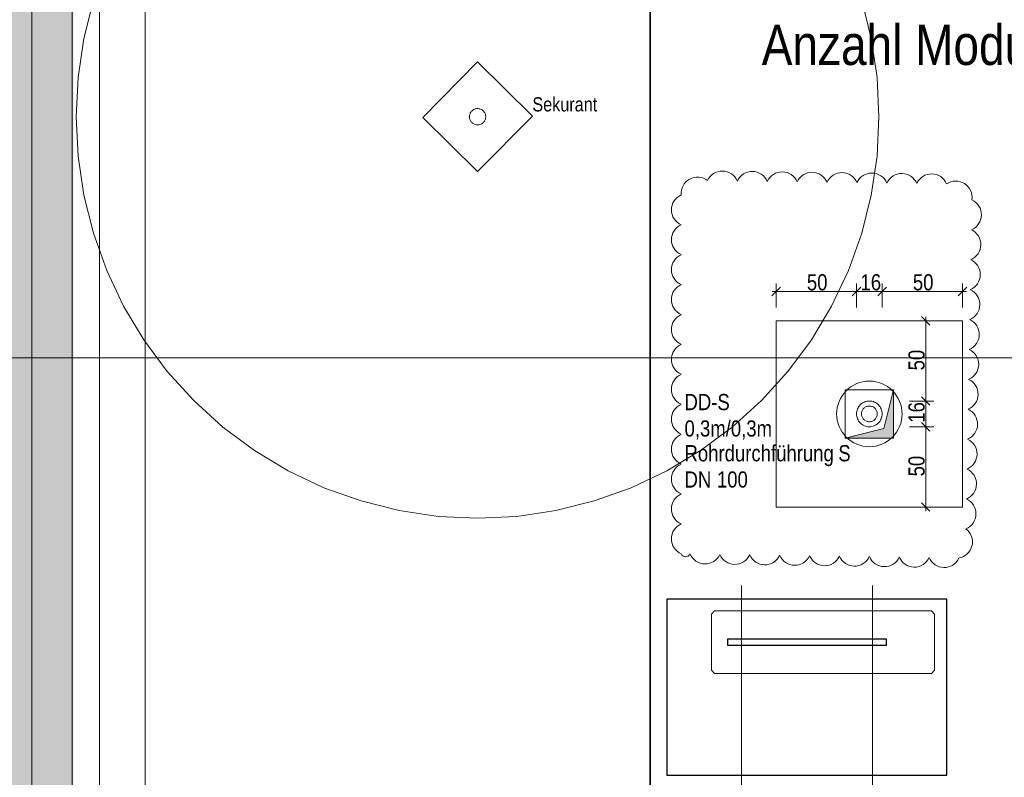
# Model space of a CAD drawing. Extents: x -620 to 300, y 62 to 1112.
# Tile 9 of 45: x -466 to -343, y 497 to 592. Entities that reach past the tile are written whole.
import ezdxf
from ezdxf.lldxf.tags import DXFTag

# ---------------------------------------------------------------- set-up
doc = ezdxf.new("R2010")
doc.units = 0
doc.layers.get('0').update_dxf_attribs({"lineweight": 13})
for name, color, linetype, lineweight, true_color in [('30 -35 Decken- 11 Bodendurchbruch', 7, 'Continuous', 15, 0x599559), ('30 -36 Dächer- 3 Dachbeläge', 9, 'Continuous', 15, 0x808080), ('30 -36 Dächer- 3 Dachbeläge Gründach', 9, 'Continuous', 9, 0x808080), ('70 -72 Beschriftung- 1 Beschriftung allgemein', 7, 'Continuous', 9, 0xff6633), ('70 -76 Bemaßung- 2 Allgemein', 9, 'Continuous', 5, 0x808080), ('70 -77 Revision- 2 Wolken', 7, 'Continuous', 18, 0x944cff), ('E_ST_Tragsystem', 7, 'Continuous', 18, 0x006666), ('iwb_Layout BA_Markierung', 7, 'Continuous', 9, 0xbadcdc), ('Modules', 7, 'Continuous', 25, 0xffa500)]:
    doc.layers.add(name, color=color, linetype=linetype, lineweight=lineweight, true_color=true_color)
for name, color, linetype, lineweight in [('30 -36 Dächer- 9 Sonstiges zur KG360', 7, 'grob-A06DNCB3MF', 9), ('3_Solarbase', 7, 'Continuous', 25), ('70 -71 Achsen- 1 Gebäudeachsen', 7, 'STRICHPUNKT2-A06DNCB4MF', 18), ('E_PV_Aufstellzone', 7, 'grob', 35), ('Keine', 7, 'Continuous', 9)]:
    doc.layers.add(name, color=color, linetype=linetype, lineweight=lineweight)
doc.styles.get("Standard").update_dxf_attribs({"font": 'ARIALN.TTF'})
tags = doc.linetypes.add('grob', pattern=[14, 3, -8, 3]).pattern_tags.tags
tags[8:9] = [DXFTag(74, 4), DXFTag(75, 0), DXFTag(340, '0'), DXFTag(46, 0.0), DXFTag(50, 0.0), DXFTag(44, 0.0), DXFTag(45, 0.0)]
tags[6:7] = [DXFTag(74, 4), DXFTag(75, 0), DXFTag(340, '0'), DXFTag(46, 0.0), DXFTag(50, 0.0), DXFTag(44, 0.0), DXFTag(45, 0.0)]
tags[4:5] = [DXFTag(74, 4), DXFTag(75, 0), DXFTag(340, '0'), DXFTag(46, 0.0), DXFTag(50, 0.0), DXFTag(44, 0.0), DXFTag(45, 0.0)]
tags = doc.linetypes.add('grob-A06DNCB3MF', pattern=[14, 3, -8, 3]).pattern_tags.tags
tags[8:9] = [DXFTag(74, 4), DXFTag(75, 0), DXFTag(340, '0'), DXFTag(46, 0.0), DXFTag(50, 0.0), DXFTag(44, 0.0), DXFTag(45, 0.0)]
tags[6:7] = [DXFTag(74, 4), DXFTag(75, 0), DXFTag(340, '0'), DXFTag(46, 0.0), DXFTag(50, 0.0), DXFTag(44, 0.0), DXFTag(45, 0.0)]
tags[4:5] = [DXFTag(74, 4), DXFTag(75, 0), DXFTag(340, '0'), DXFTag(46, 0.0), DXFTag(50, 0.0), DXFTag(44, 0.0), DXFTag(45, 0.0)]
tags = doc.linetypes.add('STRICHPUNKT2-A06DNCB4MF', pattern=[12.7, 6.35, -3.175, 0, -3.175]).pattern_tags.tags
tags[10:11] = [DXFTag(74, 4), DXFTag(75, 0), DXFTag(340, '0'), DXFTag(46, 0.0), DXFTag(50, 0.0), DXFTag(44, 0.0), DXFTag(45, 0.0)]
tags[8:9] = [DXFTag(74, 4), DXFTag(75, 0), DXFTag(340, '0'), DXFTag(46, 0.0), DXFTag(50, 0.0), DXFTag(44, 0.0), DXFTag(45, 0.0)]
tags[6:7] = [DXFTag(74, 4), DXFTag(75, 0), DXFTag(340, '0'), DXFTag(46, 0.0), DXFTag(50, 0.0), DXFTag(44, 0.0), DXFTag(45, 0.0)]
tags[4:5] = [DXFTag(74, 4), DXFTag(75, 0), DXFTag(340, '0'), DXFTag(46, 0.0), DXFTag(50, 0.0), DXFTag(44, 0.0), DXFTag(45, 0.0)]

# ---------------------------------------------------------------- blocks, each defined once
blk = doc.blocks.new('Polygon-A06DNCAVMF')
at = {"color": 0, "linetype": 'ByBlock', "lineweight": -2, "ltscale": 0.13}
blk.add_solid([(-458.9, 86.61), (-538.63, 86.4), (-458.74, 1083.81), (-538.63, 1083.81)], dxfattribs=at)
blk = doc.blocks.new('Referenz-A06DNCB5MF')
at = {"layer": '30 -35 Decken- 11 Bodendurchbruch', "color": 0, "linetype": 'Continuous', "ltscale": 0.15}
for p, q in [((-362.68, 539.45), (-362.68, 545.45)), ((-362.68, 545.45), (-356.68, 545.45)), ((-356.68, 545.45), (-357.88, 540.65)), ((-356.68, 545.45), (-357.88, 540.65)), ((-356.68, 539.45), (-356.68, 545.45)), ((-357.88, 540.65), (-362.68, 539.45)), ((-357.88, 540.65), (-362.68, 539.45)), ((-362.68, 539.45), (-356.68, 539.45))]:
    blk.add_line(p, q, dxfattribs=at)
blk.add_solid([(-356.68, 545.45), (-356.68, 539.45), (-357.88, 540.65), (-362.68, 539.45)], dxfattribs=at)
at = {"layer": '30 -36 Dächer- 3 Dachbeläge', "color": 0, "linetype": 'Continuous', "ltscale": 0.15}
for p, q in [((-463.98, 376.05), (-463.98, 782.85)), ((-458.98, 767.25), (-458.98, 381.05))]:
    blk.add_line(p, q, dxfattribs=at)
at = {"layer": '30 -36 Dächer- 3 Dachbeläge', "color": 0, "linetype": 'Continuous', "lineweight": 9, "ltscale": 0.13}
for p, q in [((-458.98, 777.85), (-458.98, 381.05)), ((-449.88, 390.15), (-449.88, 768.75)), ((-371.28, 554.05), (-348.08, 554.05)), ((-371.28, 530.85), (-371.28, 554.05)), ((-348.08, 554.05), (-348.08, 530.85)), ((-348.08, 530.85), (-371.28, 530.85))]:
    blk.add_line(p, q, dxfattribs=at)
at = {"layer": '30 -36 Dächer- 3 Dachbeläge', "color": 0, "lineweight": 9}
blk.add_line((-463.98, 763.65), (-463.98, 376.05), dxfattribs=at)
at = {"layer": '30 -36 Dächer- 3 Dachbeläge', "color": 0, "linetype": 'Continuous', "lineweight": 0, "ltscale": 0.13}
for points in [[(-463.98, 782.85), (-458.98, 777.85), (-463.98, 376.05)], [(-458.98, 777.85), (-463.98, 376.05), (-458.98, 381.05)]]:
    blk.add_solid(points, dxfattribs=at)
at = {"layer": '30 -36 Dächer- 3 Dachbeläge Gründach', "color": 0, "linetype": 'Continuous', "ltscale": 0.13}
blk.add_line((-449.88, 768.75), (-449.88, 390.15), dxfattribs=at)
at = {"layer": '30 -36 Dächer- 9 Sonstiges zur KG360', "color": 0, "linetype": 'grob-A06DNCB3MF', "lineweight": 5, "ltscale": 0.13}
for p, q in [((-457.52, 589.21), (-456.32, 593.97)), ((-360.63, 593.97), (-359.44, 589.21)), ((-458.24, 584.35), (-457.52, 589.21)), ((-359.44, 589.21), (-358.72, 584.35)), ((-458.48, 579.45), (-458.24, 584.35)), ((-358.72, 584.35), (-358.48, 579.45)), ((-458.24, 574.55), (-458.48, 579.45)), ((-358.48, 579.45), (-358.72, 574.55)), ((-457.52, 569.7), (-458.24, 574.55)), ((-358.72, 574.55), (-359.44, 569.7)), ((-456.32, 564.94), (-457.52, 569.7)), ((-359.44, 569.7), (-360.63, 564.94)), ((-454.67, 560.32), (-456.32, 564.94)), ((-360.63, 564.94), (-362.28, 560.32)), ((-452.57, 555.88), (-454.67, 560.32)), ((-362.28, 560.32), (-364.38, 555.88)), ((-450.05, 551.67), (-452.57, 555.88)), ((-364.38, 555.88), (-366.9, 551.67)), ((-447.13, 547.73), (-450.05, 551.67)), ((-366.9, 551.67), (-369.83, 547.73)), ((-443.83, 544.1), (-447.13, 547.73)), ((-369.83, 547.73), (-373.12, 544.1)), ((-440.2, 540.8), (-443.83, 544.1)), ((-373.12, 544.1), (-376.76, 540.8)), ((-436.26, 537.88), (-440.2, 540.8)), ((-376.76, 540.8), (-380.7, 537.88)), ((-432.05, 535.36), (-436.26, 537.88)), ((-380.7, 537.88), (-384.91, 535.36)), ((-427.61, 533.26), (-432.05, 535.36)), ((-384.91, 535.36), (-389.34, 533.26)), ((-422.99, 531.61), (-427.61, 533.26)), ((-389.34, 533.26), (-393.96, 531.61)), ((-418.23, 530.41), (-422.99, 531.61)), ((-393.96, 531.61), (-398.72, 530.41)), ((-413.38, 529.69), (-418.23, 530.41)), ((-398.72, 530.41), (-403.58, 529.69)), ((-408.48, 529.45), (-413.38, 529.69)), ((-403.58, 529.69), (-408.48, 529.45))]:
    blk.add_line(p, q, dxfattribs=at)
at = {"layer": '30 -36 Dächer- 9 Sonstiges zur KG360', "color": 0, "linetype": 'grob-A06DNCB3MF', "ltscale": 0.13}
for p, q in [((-415.3, 579.37), (-408.48, 586.28)), ((-408.48, 586.28), (-401.65, 579.54)), ((-408.48, 572.63), (-415.3, 579.37)), ((-401.65, 579.54), (-408.48, 572.63))]:
    blk.add_line(p, q, dxfattribs=at)
at = {"layer": '30 -36 Dächer- 9 Sonstiges zur KG360', "color": 0, "linetype": 'Continuous', "ltscale": 0.13}
for p, q in [((-409.27, 580.09), (-409.2, 580.16)), ((-409.2, 580.16), (-409.13, 580.23)), ((-409.13, 580.23), (-409.05, 580.29)), ((-409.05, 580.29), (-408.97, 580.34)), ((-408.97, 580.34), (-408.88, 580.39)), ((-408.88, 580.39), (-408.78, 580.42)), ((-408.78, 580.42), (-408.69, 580.45)), ((-408.69, 580.45), (-408.59, 580.46)), ((-408.59, 580.46), (-408.49, 580.47)), ((-408.49, 580.47), (-408.39, 580.47)), ((-408.39, 580.47), (-408.29, 580.45)), ((-408.29, 580.45), (-408.19, 580.43)), ((-408.19, 580.43), (-408.1, 580.4)), ((-408.1, 580.4), (-408.01, 580.36)), ((-408.01, 580.36), (-407.92, 580.31)), ((-407.92, 580.31), (-407.84, 580.25)), ((-407.84, 580.25), (-407.77, 580.18)), ((-407.77, 580.18), (-407.7, 580.11)), ((-407.7, 580.11), (-407.64, 580.03)), ((-409.49, 579.54), (-409.48, 579.64)), ((-409.49, 579.44), (-409.49, 579.54)), ((-409.49, 579.34), (-409.49, 579.44)), ((-409.47, 579.24), (-409.49, 579.34)), ((-409.48, 579.64), (-409.45, 579.74)), ((-409.45, 579.15), (-409.47, 579.24)), ((-409.45, 579.74), (-409.42, 579.83)), ((-409.41, 579.05), (-409.45, 579.15)), ((-409.42, 579.83), (-409.38, 579.92)), ((-409.37, 578.96), (-409.41, 579.05)), ((-409.38, 579.92), (-409.33, 580.01)), ((-409.31, 578.88), (-409.37, 578.96)), ((-409.33, 580.01), (-409.27, 580.09)), ((-407.62, 578.9), (-407.68, 578.82)), ((-407.64, 580.03), (-407.59, 579.94)), ((-407.57, 578.99), (-407.62, 578.9)), ((-407.59, 579.94), (-407.54, 579.85)), ((-407.53, 579.08), (-407.57, 578.99)), ((-407.54, 579.85), (-407.51, 579.76)), ((-407.5, 579.17), (-407.53, 579.08)), ((-407.51, 579.76), (-407.48, 579.66)), ((-407.48, 579.27), (-407.5, 579.17)), ((-407.48, 579.66), (-407.47, 579.57)), ((-407.46, 579.37), (-407.48, 579.27)), ((-407.47, 579.57), (-407.46, 579.47)), ((-407.46, 579.47), (-407.46, 579.37)), ((-409.25, 578.8), (-409.31, 578.88)), ((-409.19, 578.73), (-409.25, 578.8)), ((-409.11, 578.66), (-409.19, 578.73)), ((-409.03, 578.6), (-409.11, 578.66)), ((-408.94, 578.55), (-409.03, 578.6)), ((-408.85, 578.51), (-408.94, 578.55)), ((-408.76, 578.48), (-408.85, 578.51)), ((-408.66, 578.45), (-408.76, 578.48)), ((-408.56, 578.44), (-408.66, 578.45)), ((-408.46, 578.44), (-408.56, 578.44)), ((-408.36, 578.44), (-408.46, 578.44)), ((-408.27, 578.46), (-408.36, 578.44)), ((-408.17, 578.48), (-408.27, 578.46)), ((-408.08, 578.52), (-408.17, 578.48)), ((-407.99, 578.56), (-408.08, 578.52)), ((-407.9, 578.62), (-407.99, 578.56)), ((-407.82, 578.68), (-407.9, 578.62)), ((-407.75, 578.74), (-407.82, 578.68)), ((-407.68, 578.82), (-407.75, 578.74))]:
    blk.add_line(p, q, dxfattribs=at)
at = {"layer": '70 -71 Achsen- 1 Gebäudeachsen', "color": 0, "linetype": 'STRICHPUNKT2-A06DNCB4MF', "ltscale": 0.18}
for p, q in [((-455.58, 1084.39), (-455.58, 84.95)), ((-538.63, 549.45), (76.59, 549.45))]:
    blk.add_line(p, q, dxfattribs=at)
at = {"layer": '70 -72 Beschriftung- 1 Beschriftung allgemein', "color": 0, "linetype": 'grob-A06DNCB3MF', "ltscale": 0.13}
for p, q in [((-362.26, 545.61), (-361.94, 545.85)), ((-361.94, 545.85), (-361.6, 546.05)), ((-361.6, 546.05), (-361.24, 546.22)), ((-361.24, 546.22), (-360.86, 546.36)), ((-360.86, 546.36), (-360.47, 546.46)), ((-360.47, 546.46), (-360.08, 546.51)), ((-360.08, 546.51), (-359.68, 546.53)), ((-359.68, 546.53), (-359.28, 546.51)), ((-359.28, 546.51), (-358.88, 546.46)), ((-358.88, 546.46), (-358.49, 546.36)), ((-358.49, 546.36), (-358.12, 546.22)), ((-358.12, 546.22), (-357.75, 546.05)), ((-357.75, 546.05), (-357.41, 545.85)), ((-357.41, 545.85), (-357.09, 545.61)), ((-363.27, 544.38), (-363.07, 544.72)), ((-363.07, 544.72), (-362.83, 545.04)), ((-362.83, 545.04), (-362.56, 545.34)), ((-362.56, 545.34), (-362.26, 545.61)), ((-357.09, 545.61), (-356.79, 545.34)), ((-356.79, 545.34), (-356.52, 545.04)), ((-356.52, 545.04), (-356.28, 544.72)), ((-356.28, 544.72), (-356.08, 544.38)), ((-363.68, 543.25), (-363.58, 543.64)), ((-363.58, 543.64), (-363.45, 544.01)), ((-363.45, 544.01), (-363.27, 544.38)), ((-356.08, 544.38), (-355.91, 544.01)), ((-355.91, 544.01), (-355.77, 543.64)), ((-355.77, 543.64), (-355.67, 543.25)), ((-363.76, 542.45), (-363.74, 542.85)), ((-363.74, 542.05), (-363.76, 542.45)), ((-363.74, 542.85), (-363.68, 543.25)), ((-355.67, 543.25), (-355.62, 542.85)), ((-355.62, 542.85), (-355.6, 542.45)), ((-355.6, 542.45), (-355.62, 542.05)), ((-363.68, 541.66), (-363.74, 542.05)), ((-363.58, 541.27), (-363.68, 541.66)), ((-363.45, 540.89), (-363.58, 541.27)), ((-363.27, 540.53), (-363.45, 540.89)), ((-355.91, 540.89), (-356.08, 540.53)), ((-355.77, 541.27), (-355.91, 540.89)), ((-355.67, 541.66), (-355.77, 541.27)), ((-355.62, 542.05), (-355.67, 541.66)), ((-363.07, 540.19), (-363.27, 540.53)), ((-362.83, 539.87), (-363.07, 540.19)), ((-362.56, 539.57), (-362.83, 539.87)), ((-356.52, 539.87), (-356.79, 539.57)), ((-356.28, 540.19), (-356.52, 539.87)), ((-356.08, 540.53), (-356.28, 540.19)), ((-362.26, 539.3), (-362.56, 539.57)), ((-361.94, 539.06), (-362.26, 539.3)), ((-361.6, 538.86), (-361.94, 539.06)), ((-361.24, 538.68), (-361.6, 538.86)), ((-360.86, 538.55), (-361.24, 538.68)), ((-360.47, 538.45), (-360.86, 538.55)), ((-360.08, 538.39), (-360.47, 538.45)), ((-358.88, 538.45), (-359.28, 538.39)), ((-358.49, 538.55), (-358.88, 538.45)), ((-358.12, 538.68), (-358.49, 538.55)), ((-357.75, 538.86), (-358.12, 538.68)), ((-357.41, 539.06), (-357.75, 538.86)), ((-357.09, 539.3), (-357.41, 539.06)), ((-356.79, 539.57), (-357.09, 539.3)), ((-359.68, 538.37), (-360.08, 538.39)), ((-359.28, 538.39), (-359.68, 538.37))]:
    blk.add_line(p, q, dxfattribs=at)
at = {"layer": '70 -72 Beschriftung- 1 Beschriftung allgemein', "color": 0, "linetype": 'Continuous', "ltscale": 0.13}
for p, q in [((-361.09, 543.21), (-361.01, 543.34)), ((-361.01, 543.34), (-360.91, 543.47)), ((-360.91, 543.47), (-360.81, 543.58)), ((-360.81, 543.58), (-360.69, 543.69)), ((-360.69, 543.69), (-360.57, 543.78)), ((-360.57, 543.78), (-360.43, 543.86)), ((-360.43, 543.86), (-360.29, 543.93)), ((-360.29, 543.93), (-360.14, 543.98)), ((-360.22, 543.27), (-360.14, 543.32)), ((-360.14, 543.98), (-359.99, 544.02)), ((-360.14, 543.32), (-360.05, 543.36)), ((-360.05, 543.36), (-359.96, 543.39)), ((-359.99, 544.02), (-359.83, 544.05)), ((-359.96, 543.39), (-359.87, 543.41)), ((-359.87, 543.41), (-359.77, 543.43)), ((-359.83, 544.05), (-359.68, 544.05)), ((-359.77, 543.43), (-359.68, 543.43)), ((-359.68, 544.05), (-359.52, 544.05)), ((-359.68, 543.43), (-359.58, 543.43)), ((-359.58, 543.43), (-359.49, 543.41)), ((-359.52, 544.05), (-359.36, 544.02)), ((-359.49, 543.41), (-359.39, 543.39)), ((-359.39, 543.39), (-359.3, 543.36)), ((-359.36, 544.02), (-359.21, 543.98)), ((-359.3, 543.36), (-359.21, 543.32)), ((-359.21, 543.98), (-359.06, 543.93)), ((-359.21, 543.32), (-359.13, 543.27)), ((-359.06, 543.93), (-358.92, 543.86)), ((-358.92, 543.86), (-358.79, 543.78)), ((-358.79, 543.78), (-358.66, 543.69)), ((-358.66, 543.69), (-358.55, 543.58)), ((-358.55, 543.58), (-358.44, 543.47)), ((-358.44, 543.47), (-358.35, 543.34)), ((-358.35, 543.34), (-358.27, 543.21)), ((-361.28, 542.45), (-361.27, 542.61)), ((-361.27, 542.3), (-361.28, 542.45)), ((-361.27, 542.61), (-361.25, 542.77)), ((-361.25, 542.14), (-361.27, 542.3)), ((-361.25, 542.77), (-361.21, 542.92)), ((-361.21, 541.99), (-361.25, 542.14)), ((-361.21, 542.92), (-361.15, 543.07)), ((-361.15, 543.07), (-361.09, 543.21)), ((-360.66, 542.45), (-360.65, 542.55)), ((-360.65, 542.36), (-360.66, 542.45)), ((-360.65, 542.55), (-360.64, 542.64)), ((-360.64, 542.26), (-360.65, 542.36)), ((-360.64, 542.64), (-360.61, 542.74)), ((-360.61, 542.17), (-360.64, 542.26)), ((-360.61, 542.74), (-360.58, 542.83)), ((-360.58, 542.08), (-360.61, 542.17)), ((-360.58, 542.83), (-360.54, 542.92)), ((-360.54, 542.92), (-360.49, 543)), ((-360.49, 543), (-360.43, 543.08)), ((-360.43, 543.08), (-360.37, 543.15)), ((-360.37, 543.15), (-360.3, 543.21)), ((-360.3, 543.21), (-360.22, 543.27)), ((-359.13, 543.27), (-359.05, 543.21)), ((-359.05, 543.21), (-358.98, 543.15)), ((-358.98, 543.15), (-358.92, 543.08)), ((-358.92, 543.08), (-358.86, 543)), ((-358.86, 543), (-358.81, 542.92)), ((-358.81, 542.92), (-358.77, 542.83)), ((-358.77, 542.83), (-358.74, 542.74)), ((-358.74, 542.17), (-358.77, 542.08)), ((-358.74, 542.74), (-358.72, 542.64)), ((-358.72, 542.26), (-358.74, 542.17)), ((-358.72, 542.64), (-358.7, 542.55)), ((-358.7, 542.36), (-358.72, 542.26)), ((-358.7, 542.55), (-358.7, 542.45)), ((-358.7, 542.45), (-358.7, 542.36)), ((-358.27, 543.21), (-358.2, 543.07)), ((-358.2, 543.07), (-358.15, 542.92)), ((-358.15, 542.92), (-358.11, 542.77)), ((-358.11, 542.14), (-358.15, 541.99)), ((-358.11, 542.77), (-358.08, 542.61)), ((-358.08, 542.3), (-358.11, 542.14)), ((-358.08, 542.61), (-358.08, 542.45)), ((-358.08, 542.45), (-358.08, 542.3)), ((-361.15, 541.84), (-361.21, 541.99)), ((-361.09, 541.7), (-361.15, 541.84)), ((-361.01, 541.56), (-361.09, 541.7)), ((-360.91, 541.44), (-361.01, 541.56)), ((-360.81, 541.32), (-360.91, 541.44)), ((-360.69, 541.22), (-360.81, 541.32)), ((-360.57, 541.12), (-360.69, 541.22)), ((-360.54, 541.99), (-360.58, 542.08)), ((-360.43, 541.04), (-360.57, 541.12)), ((-360.49, 541.91), (-360.54, 541.99)), ((-360.43, 541.83), (-360.49, 541.91)), ((-360.37, 541.76), (-360.43, 541.83)), ((-360.29, 540.98), (-360.43, 541.04)), ((-360.3, 541.7), (-360.37, 541.76)), ((-360.22, 541.64), (-360.3, 541.7)), ((-360.14, 540.92), (-360.29, 540.98)), ((-360.14, 541.59), (-360.22, 541.64)), ((-360.05, 541.55), (-360.14, 541.59)), ((-359.99, 540.88), (-360.14, 540.92)), ((-359.96, 541.52), (-360.05, 541.55)), ((-359.83, 540.86), (-359.99, 540.88)), ((-359.87, 541.49), (-359.96, 541.52)), ((-359.77, 541.48), (-359.87, 541.49)), ((-359.68, 540.85), (-359.83, 540.86)), ((-359.68, 541.47), (-359.77, 541.48)), ((-359.58, 541.48), (-359.68, 541.47)), ((-359.52, 540.86), (-359.68, 540.85)), ((-359.49, 541.49), (-359.58, 541.48)), ((-359.36, 540.88), (-359.52, 540.86)), ((-359.39, 541.52), (-359.49, 541.49)), ((-359.3, 541.55), (-359.39, 541.52)), ((-359.21, 540.92), (-359.36, 540.88)), ((-359.21, 541.59), (-359.3, 541.55)), ((-359.13, 541.64), (-359.21, 541.59)), ((-359.06, 540.98), (-359.21, 540.92)), ((-359.05, 541.7), (-359.13, 541.64)), ((-358.92, 541.04), (-359.06, 540.98)), ((-358.98, 541.76), (-359.05, 541.7)), ((-358.92, 541.83), (-358.98, 541.76)), ((-358.86, 541.91), (-358.92, 541.83)), ((-358.79, 541.12), (-358.92, 541.04)), ((-358.81, 541.99), (-358.86, 541.91)), ((-358.77, 542.08), (-358.81, 541.99)), ((-358.66, 541.22), (-358.79, 541.12)), ((-358.55, 541.32), (-358.66, 541.22)), ((-358.44, 541.44), (-358.55, 541.32)), ((-358.35, 541.56), (-358.44, 541.44)), ((-358.27, 541.7), (-358.35, 541.56)), ((-358.2, 541.84), (-358.27, 541.7)), ((-358.15, 541.99), (-358.2, 541.84))]:
    blk.add_line(p, q, dxfattribs=at)
at = {"layer": '70 -76 Bemaßung- 2 Allgemein', "color": 0, "linetype": 'Continuous', "ltscale": 0.13}
for p, q in [((-371.81, 557.16), (-370.75, 558.22)), ((-371.28, 555.69), (-371.28, 558.69)), ((-360.75, 558.22), (-361.81, 557.16)), ((-361.81, 557.16), (-360.75, 558.22)), ((-361.28, 555.69), (-361.28, 558.69)), ((-361.28, 555.69), (-361.28, 558.69)), ((-357.55, 558.22), (-358.61, 557.16)), ((-358.61, 557.16), (-357.55, 558.22)), ((-358.08, 555.69), (-358.08, 558.69)), ((-358.08, 555.69), (-358.08, 558.69)), ((-347.55, 558.22), (-348.61, 557.16)), ((-348.08, 555.69), (-348.08, 558.69)), ((-371.78, 557.69), (-370.22, 557.69)), ((-362.34, 557.69), (-370.22, 557.69)), ((-360.78, 557.69), (-362.34, 557.69)), ((-361.78, 557.69), (-360.22, 557.69)), ((-359.14, 557.69), (-360.22, 557.69)), ((-357.58, 557.69), (-359.14, 557.69)), ((-358.58, 557.69), (-357.02, 557.69)), ((-349.14, 557.69), (-357.02, 557.69)), ((-347.58, 557.69), (-349.14, 557.69)), ((-353.19, 554.58), (-352.13, 553.52)), ((-352.66, 554.55), (-352.66, 552.99)), ((-354.66, 554.05), (-351.66, 554.05)), ((-352.66, 545.11), (-352.66, 552.99)), ((-352.13, 543.52), (-353.19, 544.58)), ((-353.19, 544.58), (-352.13, 543.52)), ((-352.66, 543.55), (-352.66, 545.11)), ((-352.66, 544.55), (-352.66, 542.99)), ((-354.66, 544.05), (-351.66, 544.05)), ((-354.66, 544.05), (-351.66, 544.05)), ((-352.66, 541.91), (-352.66, 542.99)), ((-352.13, 540.32), (-353.19, 541.38)), ((-353.19, 541.38), (-352.13, 540.32)), ((-352.66, 540.35), (-352.66, 541.91)), ((-352.66, 541.35), (-352.66, 539.79)), ((-354.66, 540.85), (-351.66, 540.85)), ((-354.66, 540.85), (-351.66, 540.85)), ((-352.66, 531.91), (-352.66, 539.79)), ((-352.13, 530.32), (-353.19, 531.38)), ((-352.66, 530.35), (-352.66, 531.91)), ((-354.66, 530.85), (-351.66, 530.85))]:
    blk.add_line(p, q, dxfattribs=at)
at = {"layer": '70 -77 Revision- 2 Wolken', "color": 0, "linetype": 'Continuous', "ltscale": 0.18}
for centre, major_axis in [((-381.09, 569.9), (-0.97, 1.79)), ((-381.09, 569.9), (1.25, 1.6)), ((-377.99, 570.66), (0.03, 2.03)), ((-377.99, 570.66), (1.87, 0.79)), ((-374.27, 570.61), (0.03, 2.03)), ((-374.27, 570.61), (1.87, 0.79)), ((-370.54, 570.56), (0.03, 2.03)), ((-370.54, 570.56), (1.87, 0.79)), ((-366.82, 570.51), (0.03, 2.03)), ((-366.82, 570.51), (1.87, 0.79)), ((-363.09, 570.46), (0.03, 2.03)), ((-363.09, 570.46), (1.87, 0.79)), ((-359.37, 570.41), (0.03, 2.03)), ((-359.37, 570.41), (1.87, 0.79)), ((-355.64, 570.36), (0.03, 2.03)), ((-355.64, 570.36), (1.87, 0.79)), ((-351.92, 570.31), (0.03, 2.03)), ((-351.92, 570.31), (1.87, 0.79)), ((-348.91, 569.41), (1.09, 1.71)), ((-348.91, 569.41), (2.01, -0.31)), ((-382.3, 567.86), (-0.81, 1.86)), ((-347.75, 567.25), (2.03, -0.04)), ((-382.3, 567.86), (-2.03, 0)), ((-347.75, 567.25), (0.78, -1.88)), ((-382.3, 564.14), (-0.81, 1.86)), ((-347.82, 563.53), (2.03, -0.04)), ((-382.3, 564.14), (-2.03, 0)), ((-347.82, 563.53), (0.78, -1.88)), ((-382.3, 560.41), (-0.81, 1.86)), ((-347.89, 559.8), (2.03, -0.04)), ((-382.3, 560.41), (-2.03, 0)), ((-347.89, 559.8), (0.78, -1.88)), ((-382.3, 556.69), (-0.81, 1.86)), ((-347.95, 556.08), (2.03, -0.04)), ((-382.3, 556.69), (-2.03, 0)), ((-347.95, 556.08), (0.78, -1.88)), ((-382.3, 552.96), (-0.81, 1.86)), ((-348.02, 552.35), (2.03, -0.04)), ((-382.3, 552.96), (-2.03, 0)), ((-348.02, 552.35), (0.78, -1.88)), ((-382.3, 549.24), (-0.81, 1.86)), ((-348.09, 548.63), (2.03, -0.04)), ((-382.3, 549.24), (-2.03, 0)), ((-348.09, 548.63), (0.78, -1.88)), ((-382.3, 545.51), (-0.81, 1.86)), ((-348.16, 544.91), (2.03, -0.04)), ((-382.3, 545.51), (-2.03, 0)), ((-348.16, 544.91), (0.78, -1.88)), ((-382.3, 541.79), (-0.81, 1.86)), ((-348.23, 541.18), (2.03, -0.04)), ((-382.3, 541.79), (-2.03, 0)), ((-348.23, 541.18), (0.78, -1.88)), ((-382.3, 538.06), (-0.81, 1.86)), ((-348.29, 537.46), (2.03, -0.04)), ((-382.3, 538.06), (-2.03, 0)), ((-348.29, 537.46), (0.78, -1.88)), ((-382.3, 534.34), (-0.81, 1.86)), ((-348.36, 533.73), (2.03, -0.04)), ((-382.3, 534.34), (-2.03, 0)), ((-348.36, 533.73), (0.78, -1.88)), ((-382.3, 530.62), (-0.81, 1.86)), ((-348.43, 530.01), (2.03, -0.04)), ((-382.3, 530.62), (-2.03, 0)), ((-348.43, 530.01), (0.78, -1.88)), ((-382.3, 526.89), (-0.81, 1.86)), ((-348.87, 526.51), (1.98, -0.47)), ((-382.3, 526.89), (-2.03, 0)), ((-382.57, 525.26), (-0.55, -0.23)), ((-382.57, 525.26), (-0.009, -0.596)), ((-380.15, 525.8), (-1.87, -0.78)), ((-380.15, 525.8), (-0.03, -2.03)), ((-376.43, 525.74), (-1.87, -0.78)), ((-348.87, 526.51), (0.36, -2)), ((-376.43, 525.74), (-0.03, -2.03)), ((-372.7, 525.68), (-1.87, -0.78)), ((-372.7, 525.68), (-0.03, -2.03)), ((-368.98, 525.63), (-1.87, -0.78)), ((-368.98, 525.63), (-0.03, -2.03)), ((-365.25, 525.57), (-1.87, -0.78)), ((-365.25, 525.57), (-0.03, -2.03)), ((-361.53, 525.52), (-1.87, -0.78)), ((-361.53, 525.52), (-0.03, -2.03)), ((-357.8, 525.46), (-1.87, -0.78)), ((-357.8, 525.46), (-0.03, -2.03)), ((-354.08, 525.4), (-1.87, -0.78)), ((-354.08, 525.4), (-0.03, -2.03)), ((-350.36, 525.35), (-1.87, -0.78)), ((-350.36, 525.35), (-0.03, -2.03))]:
    blk.add_ellipse(centre, major_axis=major_axis, ratio=1, start_param=0, end_param=1.159279, dxfattribs=at)
at = {"layer": 'Keine', "color": 0, "linetype": 'Continuous', "ltscale": 0.13}
for p, q in [((-362.68, 545.45), (-356.68, 545.45)), ((-362.68, 539.45), (-362.68, 545.45)), ((-356.68, 545.45), (-356.68, 539.45)), ((-356.68, 539.45), (-362.68, 539.45))]:
    blk.add_line(p, q, dxfattribs=at)
at = {"layer": '30 -35 Decken- 11 Bodendurchbruch', "color": 0, "linetype": 'Continuous', "ltscale": 0.15, "char_height": 2.0138, "attachment_point": 1}
for s, insert in [('{\\fArial Narrow;DD-S}', (-382.7, 544.93)), ('{\\fArial Narrow;0,3m/0,3m}', (-382.7, 541.64))]:
    blk.add_mtext(s, dxfattribs=dict(at, insert=insert))
at = {"layer": '30 -36 Dächer- 9 Sonstiges zur KG360', "color": 0, "linetype": 'grob-A06DNCB3MF', "ltscale": 0.13, "insert": (-401.65, 581.88), "char_height": 1.7621, "attachment_point": 1}
blk.add_mtext('{\\fArial Narrow;Sekurant}', dxfattribs=at)
at = {"layer": '70 -72 Beschriftung- 1 Beschriftung allgemein', "color": 0, "linetype": 'Continuous', "ltscale": 0.13, "char_height": 2.0138, "attachment_point": 1}
for s, insert in [('{\\fArial Narrow;Rohrdurchführung}', (-382.7, 538.56)), ('{\\fArial Narrow;S}', (-363.54, 538.56)), ('{\\fArial Narrow;DN}', (-382.7, 535.29)), ('{\\fArial Narrow;100}', (-378.66, 535.29))]:
    blk.add_mtext(s, dxfattribs=dict(at, insert=insert))
at = {"layer": '70 -76 Bemaßung- 2 Allgemein', "color": 0, "linetype": 'Continuous', "ltscale": 0.13, "char_height": 2.0138, "attachment_point": 1}
for s, insert in [('{\\fArial Narrow;50}', (-367.46, 559.85)), ('{\\fArial Narrow;16}', (-360.78, 559.85)), ('{\\fArial Narrow;50}', (-354.26, 559.85))]:
    blk.add_mtext(s, dxfattribs=dict(at, insert=insert))
at = {"layer": '70 -76 Bemaßung- 2 Allgemein', "color": 0, "linetype": 'Continuous', "ltscale": 0.13, "char_height": 2.0138, "attachment_point": 1, "rotation": 90}
for s, insert in [('{\\fArial Narrow;50}', (-354.81, 547.87)), ('{\\fArial Narrow;16}', (-354.81, 541.35)), ('{\\fArial Narrow;50}', (-354.81, 534.67))]:
    blk.add_mtext(s, dxfattribs=dict(at, insert=insert))
blk = doc.blocks.new('Einzeiliger Text-A06DNCJPMF')
at = {"color": 0, "linetype": 'Continuous', "lineweight": -2, "ltscale": 0.7, "insert": (-373.08, 590.9), "char_height": 5, "attachment_point": 1}
blk.add_mtext('{\\fArial Narrow;Anzahl Module = 40 Stk, wechselseitig 10° Ost- / West geneigt}', dxfattribs=at)
blk = doc.blocks.new('Blockreferenz-A06DNCNDMF')
at = {"layer": 'Modules'}
for p, q in [((-350.03, 519.37), (-384.89, 519.37)), ((-384.89, 519.37), (-384.89, 497.45)), ((-350.03, 497.45), (-350.03, 519.37)), ((-384.89, 497.45), (-350.03, 497.45))]:
    blk.add_line(p, q, dxfattribs=at)
blk = doc.blocks.new('Blockreferenz-A06DNCQVMF')
at = {"layer": '3_Solarbase', "color": 0}
for p, q in [((-357.56, 514.41), (-377.36, 514.41)), ((-377.36, 514.41), (-377.36, 513.65)), ((-357.56, 513.65), (-357.56, 514.41)), ((-377.36, 513.65), (-357.56, 513.65))]:
    blk.add_line(p, q, dxfattribs=at)
blk = doc.blocks.new('Blockreferenz-A06DNCQXMF')
at = {"layer": '3_Solarbase', "color": 0}
for p, q in [((-357.56, 514.41), (-377.36, 514.41)), ((-377.36, 514.41), (-377.36, 513.65)), ((-357.56, 513.65), (-357.56, 514.41)), ((-377.36, 513.65), (-357.56, 513.65))]:
    blk.add_line(p, q, dxfattribs=at)
blk = doc.blocks.new('Blockreferenz-A06DNCQZMF')
at = {"color": 96, "lineweight": -2, "true_color": 0x008000}
for p, q in [((-379.35, 517.53), (-378.95, 517.93)), ((-378.95, 517.93), (-351.95, 517.93)), ((-351.95, 517.93), (-351.55, 517.53)), ((-379.35, 510.53), (-379.35, 517.53)), ((-351.55, 517.53), (-351.55, 510.53)), ((-378.95, 510.13), (-379.35, 510.53)), ((-351.55, 510.53), (-351.95, 510.13)), ((-351.95, 510.13), (-378.95, 510.13))]:
    blk.add_line(p, q, dxfattribs=at)
blk = doc.blocks.new('Polygon-A06DNCU9MF')
at = {"color": 0, "linetype": 'ByBlock', "lineweight": -2, "ltscale": 0.7}
blk.add_line((-386.96, 450.81), (-386.96, 707.08), dxfattribs=at)

msp = doc.modelspace()

# ---------------------------------------------------------------- linework, layer by layer
at = {"layer": 'E_ST_Tragsystem', "color": 1, "ltscale": 0.18, "true_color": 0xff0000}
for p, q in [((-375.61, 450.61), (-375.61, 521.08)), ((-359.3, 450.61), (-359.3, 521.08))]:
    msp.add_line(p, q, dxfattribs=at)

# ---------------------------------------------------------------- block references
at = {"color": 8, "lineweight": 13, "ltscale": 0.13, "true_color": 0x808080}
msp.add_blockref('Referenz-A06DNCB5MF', (0, 0), dxfattribs=at)
at = {"layer": 'E_PV_Aufstellzone', "ltscale": 0.7}
msp.add_blockref('Polygon-A06DNCU9MF', (0, 0), dxfattribs=at)
at = {"layer": 'E_PV_Aufstellzone', "color": 7, "ltscale": 0.7}
msp.add_blockref('Einzeiliger Text-A06DNCJPMF', (0, 0), dxfattribs=at)
at = {"layer": 'E_ST_Tragsystem', "color": 7, "ltscale": 0.18, "true_color": 0xffffff}
msp.add_blockref('Blockreferenz-A06DNCNDMF', (0, 0), dxfattribs=at)
at = {"layer": 'E_ST_Tragsystem', "color": 0, "ltscale": 0.18}
msp.add_blockref('Blockreferenz-A06DNCQZMF', (0, 0), dxfattribs=at)
at = {"layer": 'E_ST_Tragsystem', "color": 5, "ltscale": 0.18, "true_color": 0x0000ff}
for name in ['Blockreferenz-A06DNCQVMF', 'Blockreferenz-A06DNCQXMF']:
    msp.add_blockref(name, (0, 0), dxfattribs=at)
at = {"layer": 'iwb_Layout BA_Markierung', "ltscale": 0.13}
msp.add_blockref('Polygon-A06DNCAVMF', (0, 0), dxfattribs=at)

doc.saveas('drawing.dxf')
